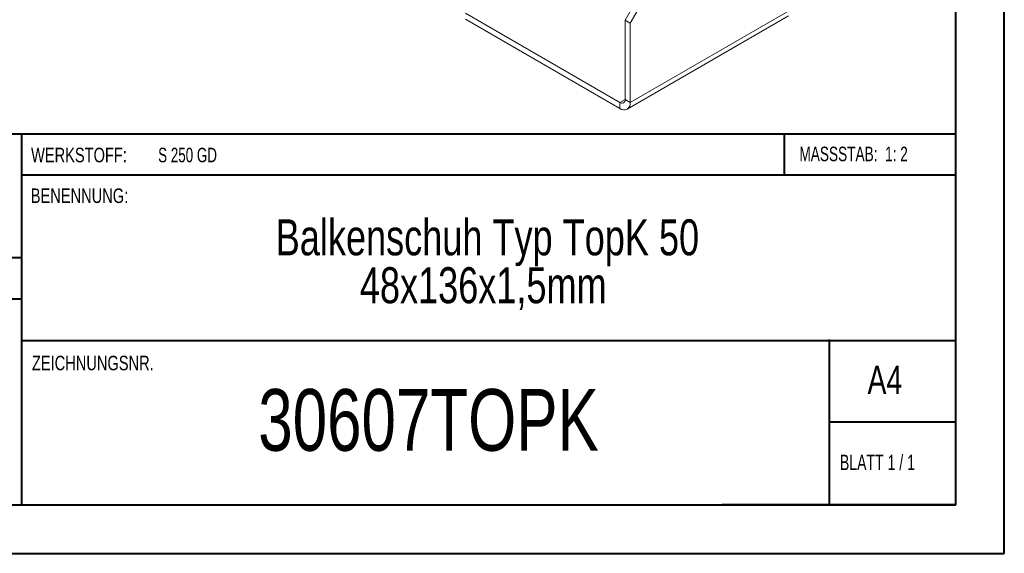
# Model space of a CAD drawing. Header units: millimetres. Extents: x 0 to 210, y 0 to 297.
# Tile 2 of 8: x 109 to 210, y 0 to 55. Entities that reach past the tile are written whole.
import ezdxf

# ---------------------------------------------------------------- set-up
doc = ezdxf.new("R2010")
doc.units = ezdxf.units.MM
doc.styles.add('SLDTEXTSTYLE0', font='TXT', dxfattribs={"width": 0.75})
doc.styles.add('SLDTEXTSTYLE1', font='TXT', dxfattribs={"width": 0.681818})
doc.styles.add('SLDTEXTSTYLE2', font='TXT', dxfattribs={"width": 0.7})
doc.styles.add('SLDTEXTSTYLE3', font='TXT', dxfattribs={"width": 0.6875})

# ---------------------------------------------------------------- blocks, each defined once
blk = doc.blocks.new('SW_NOTE_1')
at = {"color": 0, "linetype": 'Continuous', "lineweight": 0, "char_height": 3.7042, "attachment_point": 2, "style": 'SLDTEXTSTYLE0'}
for s, insert in [('Balkenschuh Typ TopK 50', (29.46, 4.77)), ('48x136x1,5mm', (29.03, -0.16))]:
    blk.add_mtext(s, dxfattribs=dict(at, insert=insert))

msp = doc.modelspace()

# ---------------------------------------------------------------- linework, layer by layer
at = {"color": 7, "linetype": 'Continuous', "lineweight": 40}
for p, q in [((210.08, 0.21), (210.08, 297.21)), ((205.08, 5.21), (205.08, 292.21)), ((205.08, 43.37), (10.11, 43.37)), ((108.91, 43.37), (108.91, 5.12)), ((187.47, 39.12), (187.47, 43.37)), ((205.08, 39.12), (108.91, 39.12)), ((108.91, 30.62), (10.11, 30.62)), ((108.91, 26.37), (10.11, 26.37)), ((108.91, 22.12), (205.08, 22.12)), ((192.08, 5.21), (192.08, 22.21)), ((205.08, 13.71), (192.08, 13.71)), ((10.08, 5.21), (205.08, 5.21)), ((205.08, 5.21), (180.99, 5.21)), ((0.08, 0.21), (210.08, 0.21))]:
    msp.add_line(p, q, dxfattribs=at)
at = {"color": 7, "linetype": 'Continuous', "lineweight": 15}
for p, q in [((171.05, 55.09), (174.94, 61.82)), ((171.58, 54.78), (175.47, 61.52)), ((170.52, 46.62), (154.61, 55.8)), ((171.58, 46.62), (188.2, 56.21)), ((170.52, 46), (154.61, 55.19)), ((171.05, 55.09), (171.58, 54.78)), ((171.05, 46.92), (171.05, 55.09)), ((171.27, 45.93), (187.88, 55.52)), ((171.58, 46.62), (171.58, 54.78)), ((171.05, 46.92), (170.52, 46.62)), ((170.52, 46.62), (170.52, 46)), ((171.05, 46.92), (171.58, 46.62))]:
    msp.add_line(p, q, dxfattribs=at)
for centre, radius in [((170.72, 46.87), 0.328), ((170.93, 46.51), 0.655)]:
    msp.add_arc(centre, radius, 230.7967, 9.214, dxfattribs=at)

# ---------------------------------------------------------------- block references
at = {"color": 7, "linetype": 'Continuous', "lineweight": 0}
msp.add_blockref('SW_NOTE_1', (127.42, 29.82), dxfattribs=at)

# ---------------------------------------------------------------- texts
for s, insert, char_height, attachment_point, style in [('WERKSTOFF:', (109.91, 41.96), 1.5, 1, 'SLDTEXTSTYLE0'), ('S 250 GD', (122.99, 41.96), 1.5, 1, 'SLDTEXTSTYLE3'), ('MASSSTAB:  1: 2', (188.99, 42.07), 1.5, 1, 'SLDTEXTSTYLE2'), ('BENENNUNG:', (109.88, 37.77), 1.5, 1, 'SLDTEXTSTYLE0'), ('ZEICHNUNGSNR.', (110, 20.55), 1.5, 1, 'SLDTEXTSTYLE0'), ('A4', (196, 19.52), 2.91, 1, 'SLDTEXTSTYLE0'), ('30607TOPK', (150.82, 17.12), 6.35, 2, 'SLDTEXTSTYLE0'), ('BLATT 1 / 1', (193.16, 10.36), 1.5875, 1, 'SLDTEXTSTYLE1')]:
    msp.add_mtext(s, dxfattribs=dict(at, insert=insert, char_height=char_height, attachment_point=attachment_point, style=style))

doc.saveas('drawing.dxf')
